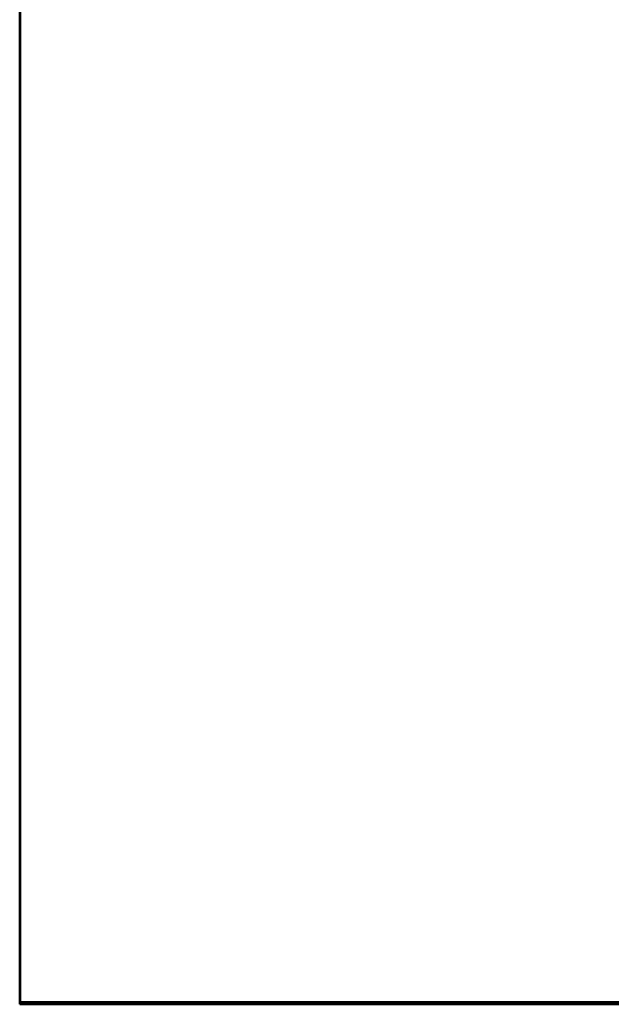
# Model space of a CAD drawing. Header units: metres. Extents: x -1 to 430, y -6 to 31.
# Tile 2 of 51: x 391.69 to 397.54, y 12.93 to 22.65. Entities that reach past the tile are written whole.
import ezdxf

# ---------------------------------------------------------------- set-up
doc = ezdxf.new("R2010")
doc.units = ezdxf.units.M
doc.linetypes.add('CONTINUA', pattern=[0])
for name, color, linetype, lineweight in [('P3 ESCALES 2D', 7, 'CONTINUA', 25), ('P4 ESCALES 2D', 7, 'CONTINUA', 25), ('P5 ESCALA 2D', 7, 'CONTINUA', 25), ('PSC ESCALA 2D', 7, 'CONTINUA', 25)]:
    doc.layers.add(name, color=color, linetype=linetype, lineweight=lineweight)

msp = doc.modelspace()

# ---------------------------------------------------------------- linework, layer by layer
at = {"layer": 'P3 ESCALES 2D', "color": 202, "lineweight": 50, "transparency": 33554687}
for p, q in [((391.693, 28.2282), (391.693, 12.9292)), ((391.693, 12.9292), (397.6986, 12.9292))]:
    msp.add_line(p, q, dxfattribs=at)
at = {"layer": 'P4 ESCALES 2D', "color": 202, "lineweight": 50, "transparency": 33554687}
for p, q in [((391.693, 28.2282), (391.693, 12.9292)), ((391.693, 12.9292), (397.7026, 12.9292))]:
    msp.add_line(p, q, dxfattribs=at)
at = {"layer": 'P5 ESCALA 2D', "color": 202, "lineweight": 50, "transparency": 33554687}
for p, q in [((391.693, 28.2282), (391.693, 12.9292)), ((391.693, 12.9292), (397.6986, 12.9292))]:
    msp.add_line(p, q, dxfattribs=at)
at = {"layer": 'PSC ESCALA 2D', "color": 202, "lineweight": 50, "transparency": 33554687}
for p, q in [((391.697, 28.2485), (391.697, 12.9495)), ((391.697, 12.9495), (397.7026, 12.9495))]:
    msp.add_line(p, q, dxfattribs=at)

doc.saveas('drawing.dxf')
